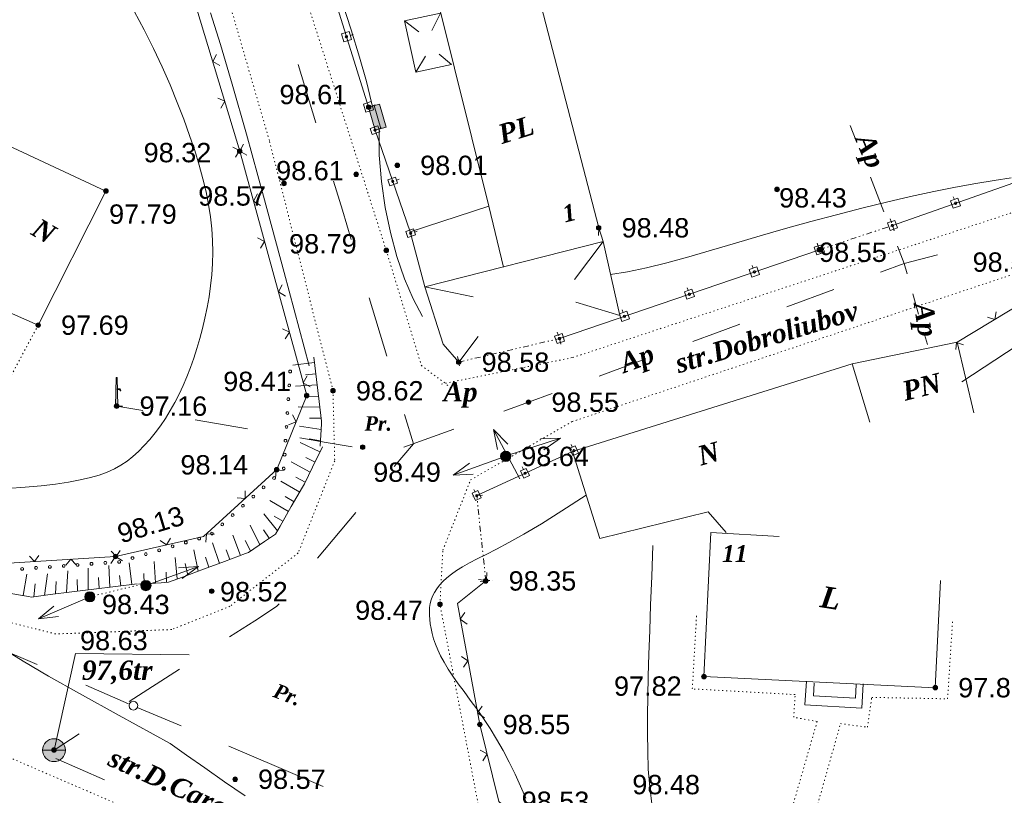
# Model space of a CAD drawing. Header units: millimetres. Extents: x 9396 to 25236, y 15106 to 31102.
# Tile 99 of 256: x 10985 to 11071, y 16142 to 16210. Entities that reach past the tile are written whole.
import ezdxf
from ezdxf.enums import TextEntityAlignment as Align

# ---------------------------------------------------------------- set-up
doc = ezdxf.new("R2010")
doc.units = ezdxf.units.MM
for name, pattern in [('DIVIDE', [1.25, 0.5, -0.25, 0, -0.25, 0, -0.25]), ('DOT', [0.25, 0, -0.25]), ('HIDDEN', [0.375, 0.25, -0.125])]:
    doc.linetypes.add(name, pattern=pattern)
for name, color, linetype, lineweight, true_color in [('1001010', 7, 'Continuous', 9, 0x000000), ('10010110', 7, 'Continuous', 20, 0xa25100), ('10010212', 7, 'Continuous', 9, 0x000000), ('1060000', 7, 'Continuous', 9, 0x000000), ('1070000', 7, 'DOT', 9, 0x000000), ('2030012', 7, 'Continuous', 9, 0x000000), ('2030021', 7, 'Continuous', 9, 0x000000), ('21100200', 7, 'HIDDEN', 0, 0x800080), ('3000105', 7, 'DIVIDE', 9, 0x000000), ('3000130', 7, 'Continuous', 9, 0x000000), ('3000260', 7, 'Continuous', 9, 0x000000), ('4000091', 7, 'Continuous', 9, 0x000000), ('5010210', 7, 'Continuous', 20, 0x008000), ('5010420', 7, 'Continuous', 9, 0x000000), ('5010530', 7, 'Continuous', 9, 0x000000), ('6011210', 1, 'Continuous', 9, 0xff0000), ('9010120', 7, 'Continuous', 20, 0x000000)]:
    doc.layers.add(name, color=color, linetype=linetype, lineweight=lineweight, true_color=true_color)
doc.styles.add('1', font='timesbi.ttf', dxfattribs={"height": 0.00127})
doc.styles.add('10', font='timesbi.ttf', dxfattribs={"height": 0.001481})
doc.styles.add('12', font='timesbi.ttf', dxfattribs={"height": 0.001693})
doc.styles.add('2', font='timesbi.ttf', dxfattribs={"height": 0.001693})
doc.styles.add('3', font='timesbi.ttf', dxfattribs={"height": 0.001693})
doc.styles.add('9', font='timesbi.ttf', dxfattribs={"height": 0.001693})
doc.styles.add('F2', font='arial.ttf', dxfattribs={"height": 0.001693})

# ---------------------------------------------------------------- blocks, each defined once
blk = doc.blocks.new('SYMBOL21100200')
at = {"true_color": 0x800080}
h = blk.add_hatch(color=216, dxfattribs=at)
edge = h.paths.add_edge_path()
edge.add_arc((0, 0), 0.1, 0, 360)
at = {"color": 216, "linetype": 'Continuous', "lineweight": 0, "true_color": 0x800080}
blk.add_circle((0, 0), 0.1, dxfattribs=at)
blk = doc.blocks.new('SYMBOL5010530')
at = {"true_color": 0x000000}
for points in [[(-0.05, 0), (-0.025, 1.25), (0.025, 1.25), (0.05, 0)], [(0.025, 0.75), (0.15, 0.75), (0.175, 0.675), (0.15, 0.675), (0.125, 0.725), (0.025, 0.725)]]:
    blk.add_hatch(color=18, dxfattribs=at).paths.add_polyline_path(points)
at = {"color": 18, "linetype": 'Continuous', "lineweight": 0, "true_color": 0x000000, "flags": 128}
for points in [[(-0.05, 0), (-0.025, 1.25), (0.025, 1.25), (0.05, 0), (-0.05, 0)], [(0.025, 0.75), (0.15, 0.75), (0.175, 0.675), (0.15, 0.675), (0.125, 0.725), (0.025, 0.725), (0.025, 0.75)]]:
    blk.add_lwpolyline(points, close=True, dxfattribs=at)
blk.add_lwpolyline([(-0.125, 0), (0.25, 0)], dxfattribs=at)
blk = doc.blocks.new('SYMBOL2030012')
at = {"true_color": 0xffffff}
h = blk.add_hatch(color=7, dxfattribs=at)
edge = h.paths.add_edge_path()
edge.add_arc((0, 0), 0.225, 0, 360)
at = {"true_color": 0x000000}
h = blk.add_hatch(color=18, dxfattribs=at)
edge = h.paths.add_edge_path()
edge.add_arc((0, 0), 0.05, 0, 360)
at = {"color": 18, "linetype": 'Continuous', "lineweight": 0, "true_color": 0x000000}
for radius in [0.225, 0.05]:
    blk.add_circle((0, 0), radius, dxfattribs=at)
blk = doc.blocks.new('SYMBOL2030021')
at = {"true_color": 0xffffff}
h = blk.add_hatch(color=7, dxfattribs=at)
edge = h.paths.add_edge_path()
edge.add_arc((0, 0), 0.225, 0, 360)
at = {"true_color": 0x000000}
h = blk.add_hatch(color=18, dxfattribs=at)
edge = h.paths.add_edge_path()
edge.add_arc((0, 0), 0.05, 0, 360)
at = {"color": 18, "linetype": 'Continuous', "lineweight": 0, "true_color": 0x000000}
for radius in [0.225, 0.05]:
    blk.add_circle((0, 0), radius, dxfattribs=at)
blk = doc.blocks.new('SYMBOL5010420')
at = {"true_color": 0xffffff}
h = blk.add_hatch(color=7, dxfattribs=at)
edge = h.paths.add_edge_path()
edge.add_arc((0, 0), 0.5, 0, 360)
at = {"color": 18, "linetype": 'Continuous', "lineweight": 9, "true_color": 0x000000, "flags": 128}
blk.add_lwpolyline([(-0.5, 0), (0.5, 0)], dxfattribs=at)
at = {"color": 18, "linetype": 'Continuous', "lineweight": 9, "true_color": 0x000000}
blk.add_circle((0, 0), 0.5, dxfattribs=at)

msp = doc.modelspace()

# ---------------------------------------------------------------- hatches: boundary and pattern name
at = {"layer": '1001010', "true_color": 0xfff4f4}
msp.add_hatch(color=7, dxfattribs=at).paths.add_polyline_path([(11015.594, 16200.163), (11015.03, 16202.175), (11015.993, 16202.444), (11016.557, 16200.433)])

# ---------------------------------------------------------------- linework, layer by layer
at = {"layer": '1001010', "color": 253}
for p, q in [((11029.503, 16213.397), (11035.167, 16191.61)), ((11021.314, 16210.41), (11020.557, 16208.895)), ((11018.186, 16209.737), (11019.426, 16208.776)), ((11019.153, 16205.24), (11020.021, 16206.633)), ((11022.281, 16205.913), (11021.212, 16206.812)), ((11016.101, 16200.296), (11015.531, 16202.304)), ((11025.548, 16193.511), (11026.817, 16188.165)), ((11035.136, 16190.933), (11035.165, 16191.604)), ((11035.548, 16190.414), (11035.167, 16191.61)), ((11035.548, 16190.414), (11033.035, 16187.107)), ((10979.621, 16185.962), (10986.134, 16183.105)), ((11019.962, 16186.441), (11024.184, 16185.575)), ((11037.003, 16183.932), (11033.167, 16185.122)), ((11022.911, 16179.866), (11024.605, 16182.106)), ((11021.552, 16181.435), (11022.911, 16179.866)), ((11032.856, 16172.052), (11057.322, 16179.714)), ((11057.323, 16179.714), (11058.865, 16174.607)), ((11032.856, 16172.052), (11035.245, 16164.425)), ((11035.245, 16164.425), (11044.738, 16166.76)), ((11044.738, 16166.76), (11046.291, 16164.969)), ((11044.977, 16164.969), (11050.949, 16164.611)), ((11058.172, 16149.583), (11058.29, 16151.704))]:
    msp.add_line(p, q, dxfattribs=at)
for points in [[(11029.503, 16213.397, 0), (11021.062, 16211.583, 0), (11025.548, 16193.511, 0), (11018.666, 16191.265, 0)], [(11021.314, 16210.41, 0), (11018.186, 16209.737, 0), (11019.153, 16205.24, 0), (11022.281, 16205.913, 0)], [(10986.134, 16183.105, 0), (10992.055, 16194.829, 0), (10972.186, 16204.1, 0)], [(11019.962, 16186.441, 0), (11018.666, 16191.265, 0), (11018.666, 16191.265, 0)], [(11021.552, 16181.435, 0), (11019.962, 16186.441, 0), (11035.548, 16190.414, 0), (11037.003, 16183.932, 0)], [(11057.323, 16179.714, 0), (11066.51, 16181.623, 0), (11067.971, 16175.435, 0)], [(11065.046, 16160.76, 0), (11064.594, 16151.371, 0), (11044.356, 16152.345, 0), (11044.977, 16164.969, 0)], [(11058.172, 16149.583, 0), (11053.181, 16149.875, 0), (11053.329, 16151.953, 0)], [(11054.011, 16151.766, 0), (11053.949, 16150.65, 0), (11057.608, 16150.464, 0), (11057.67, 16151.642, 0)]]:
    msp.add_polyline3d(points, dxfattribs=at)
msp.add_polyline3d([(11015.594, 16200.163, 0), (11015.03, 16202.175, 0), (11015.993, 16202.444, 0), (11016.557, 16200.433, 0), (11015.594, 16200.163, 0)], close=True, dxfattribs=at)
at = {"layer": '10010110'}
for points in [[(11015.29, 16202.581, 17.442), (11014.847, 16204.418, 17.442), (11014.248, 16206.559, 17.442), (11013.515, 16208.949, 17.442), (11012.67, 16211.534, 17.442), (11011.736, 16214.261, 17.442), (11010.734, 16217.075, 17.442), (11009.688, 16219.923, 17.442), (11008.62, 16222.75, 17.442)], [(10983.462, 16168.816, 0), (10984.983, 16168.908, 0), (10986.382, 16169.035, 0), (10987.656, 16169.19, 0), (10988.798, 16169.364, 0), (10989.807, 16169.553, 0), (10990.697, 16169.759, 0), (10991.482, 16169.986, 0), (10992.18, 16170.24, 0), (10992.806, 16170.524, 0), (10993.378, 16170.843, 0), (10993.911, 16171.202, 0), (10994.421, 16171.606, 0), (10994.922, 16172.057, 0), (10995.415, 16172.554, 0), (10995.898, 16173.093, 0), (10996.368, 16173.673, 0), (10996.824, 16174.288, 0), (10997.263, 16174.937, 0), (10997.683, 16175.617, 0), (10998.083, 16176.323, 0), (10998.46, 16177.054, 0), (10998.815, 16177.808, 0), (10999.148, 16178.586, 0), (10999.46, 16179.386, 0), (10999.751, 16180.208, 0), (11000.022, 16181.052, 0), (11000.273, 16181.917, 0), (11000.506, 16182.802, 0), (11000.719, 16183.708, 0), (11000.91, 16184.633, 0), (11001.075, 16185.575, 0), (11001.211, 16186.533, 0), (11001.314, 16187.507, 0), (11001.38, 16188.495, 0), (11001.406, 16189.496, 0), (11001.387, 16190.508, 0), (11001.322, 16191.532, 0), (11001.207, 16192.574, 0), (11001.042, 16193.644, 0), (11000.823, 16194.75, 0), (11000.549, 16195.901, 0), (11000.219, 16197.104, 0), (10999.83, 16198.368, 0), (10999.381, 16199.703, 0), (10998.871, 16201.113, 0), (10998.299, 16202.59, 0), (10997.666, 16204.123, 0), (10996.973, 16205.7, 0), (10996.219, 16207.311, 0), (10995.406, 16208.943, 0), (10994.535, 16210.585, 0)], [(11009.832, 16179.551, 0), (11007.653, 16187.693, 0), (11005.842, 16194.386, 0), (11004.347, 16199.817, 0), (11003.113, 16204.174, 0), (11002.088, 16207.643, 0), (11001.219, 16210.414, 0)], [(11019.737, 16183.842, 17.442), (11018.928, 16185.391, 17.442), (11018.181, 16187.158, 17.442), (11017.513, 16189.104, 17.442), (11016.941, 16191.195, 17.442), (11016.482, 16193.392, 17.442), (11016.152, 16195.661, 17.442), (11015.97, 16197.963, 17.442), (11015.952, 16200.264, 17.442)], [(11071.222, 16195.976, 22.331), (11069.751, 16195.768, 27.635), (11068.132, 16195.5, 33.747), (11066.361, 16195.17, 40.639), (11064.455, 16194.782, 47.92), (11062.438, 16194.341, 55.107), (11060.333, 16193.854, 61.72), (11058.162, 16193.324, 67.279), (11055.949, 16192.76, 71.3), (11053.717, 16192.165, 73.305), (11051.488, 16191.545, 72.81), (11049.285, 16190.91, 69.497), (11047.128, 16190.274, 63.693), (11045.035, 16189.658, 55.886), (11043.026, 16189.079, 46.566), (11041.118, 16188.557, 36.22), (11039.332, 16188.11, 25.339), (11037.686, 16187.758, 14.409), (11036.198, 16187.519, 3.921)], [(11066.903, 16178.125, 73.165), (11071.758, 16181.332, 52.707)], [(11034.054, 16168.227, 0), (11031.945, 16166.838, 0), (11030.14, 16165.707, 0), (11028.607, 16164.796, 0), (11027.312, 16164.07, 0), (11026.221, 16163.493, 0), (11025.304, 16163.029, 0), (11024.525, 16162.642, 0), (11023.853, 16162.297, 0), (11023.258, 16161.961, 0.007), (11022.733, 16161.631, 0.059), (11022.272, 16161.304, 0.2), (11021.873, 16160.98, 0.473), (11021.529, 16160.658, 0.924), (11021.238, 16160.339, 1.596), (11020.995, 16160.02, 2.535), (11020.796, 16159.703, 3.784), (11020.636, 16159.385, 5.409), (11020.514, 16159.064, 7.562), (11020.427, 16158.739, 10.416), (11020.372, 16158.406, 14.143), (11020.347, 16158.063, 18.917), (11020.349, 16157.708, 24.91), (11020.376, 16157.337, 32.296), (11020.425, 16156.95, 41.246), (11020.495, 16156.543, 51.789), (11020.591, 16156.114, 63.361), (11020.717, 16155.663, 75.257), (11020.878, 16155.187, 86.766), (11021.081, 16154.684, 97.183), (11021.33, 16154.155, 105.798), (11021.63, 16153.596, 111.904), (11021.987, 16153.006, 114.794), (11022.403, 16152.384, 113.983), (11022.872, 16151.727, 109.891), (11023.383, 16151.031, 103.159), (11023.927, 16150.294, 94.429), (11024.493, 16149.512, 84.346), (11025.072, 16148.683, 73.55), (11025.655, 16147.803, 62.685), (11026.23, 16146.869, 52.393), (11026.79, 16145.882, 43.25), (11027.329, 16144.854, 35.566), (11027.843, 16143.804, 29.583), (11028.328, 16142.746, 25.545), (11028.778, 16141.698, 23.693)], [(11039.906, 16163.832, 0), (11039.794, 16161.106, 1.212), (11039.697, 16158.628, 4.15), (11039.615, 16156.368, 8.731), (11039.548, 16154.298, 14.872), (11039.496, 16152.391, 22.491), (11039.459, 16150.616, 31.504), (11039.437, 16148.947, 41.83), (11039.429, 16147.355, 53.384), (11039.441, 16145.808, 65.745), (11039.495, 16144.26, 77.13), (11039.616, 16142.662, 85.418), (11039.833, 16140.966, 88.485), (11040.172, 16139.121, 84.211), (11040.659, 16137.079, 70.473), (11041.321, 16134.791, 45.148), (11042.185, 16132.208, 6.116)], [(10997.687, 16146.489, 0), (10993.217, 16148.946, 0), (10989.754, 16150.863, 0), (10987.042, 16152.396, 0), (10984.822, 16153.699, 0), (10982.838, 16154.928, 0), (10980.832, 16156.237, 0), (10978.548, 16157.782, 0), (10975.727, 16159.718, 0)], [(11004.233, 16141.905, 92.29), (11002.427, 16143.15, 83.77), (11000.697, 16144.353, 66.68), (10999.099, 16145.479, 39.323), (10997.687, 16146.489, 0)]]:
    msp.add_polyline3d(points, dxfattribs=at)
at = {"layer": '10010212', "color": 253}
for p, q in [((11010.301, 16179.817), (11008.411, 16179.587)), ((11010.301, 16179.817), (11008.411, 16179.587)), ((11010.241, 16180.307), (11010.481, 16178.357)), ((11010.421, 16178.847), (11009.521, 16178.737)), ((11010.481, 16178.357), (11010.711, 16176.407)), ((11010.531, 16177.867), (11008.641, 16177.767)), ((11010.531, 16177.867), (11008.641, 16177.767)), ((11010.651, 16176.897), (11009.691, 16176.837)), ((11010.771, 16175.917), (11008.871, 16175.937)), ((11010.771, 16175.917), (11008.871, 16175.937)), ((11010.891, 16174.947), (11009.861, 16174.947)), ((11010.881, 16173.967), (11009.001, 16174.267)), ((11010.881, 16173.967), (11009.001, 16174.267)), ((11010.901, 16174.457), (11010.801, 16172.497)), ((11010.831, 16172.987), (11009.831, 16173.137)), ((11010.771, 16172.007), (11009.061, 16172.827)), ((11010.771, 16172.007), (11009.061, 16172.827)), ((11010.991, 16172.447), (11010.131, 16170.677)), ((11010.351, 16171.117), (11009.531, 16171.507)), ((11009.921, 16170.237), (11008.251, 16171.137)), ((11009.921, 16170.237), (11008.251, 16171.137)), ((11009.491, 16169.347), (11008.661, 16169.797)), ((11009.011, 16168.497), (11007.361, 16169.447)), ((11009.011, 16168.497), (11007.361, 16169.447)), ((11009.261, 16168.917), (11008.271, 16167.217)), ((11008.521, 16167.647), (11007.741, 16168.097)), ((11008.031, 16166.797), (11006.381, 16167.747)), ((11008.031, 16166.797), (11006.381, 16167.747)), ((11008.271, 16167.217), (11007.291, 16165.517)), ((11007.051, 16165.097), (11005.881, 16166.597)), ((11007.051, 16165.097), (11005.881, 16166.597)), ((11007.541, 16165.947), (11006.761, 16166.397)), ((11005.531, 16163.887), (11004.681, 16165.597)), ((11005.531, 16163.887), (11004.681, 16165.597)), ((11006.341, 16164.447), (11005.831, 16165.187)), ((11003.821, 16162.947), (11003.151, 16164.727)), ((11003.821, 16162.947), (11003.151, 16164.727)), ((11001.981, 16162.257), (11001.371, 16164.057)), ((11001.981, 16162.257), (11001.371, 16164.057)), ((11004.711, 16163.337), (11004.251, 16164.257)), ((10998.301, 16160.887), (10998.101, 16162.777)), ((10998.301, 16160.887), (10998.101, 16162.777)), ((11000.141, 16161.567), (10999.741, 16163.427)), ((11000.141, 16161.567), (10999.741, 16163.427)), ((11001.061, 16161.917), (11000.761, 16162.797)), ((11004.281, 16163.117), (11002.441, 16162.427)), ((11002.901, 16162.607), (11002.581, 16163.447)), ((10990.511, 16159.937), (10990.521, 16161.837)), ((10990.511, 16159.937), (10990.521, 16161.837)), ((10992.411, 16160.177), (10992.301, 16162.077)), ((10992.411, 16160.177), (10992.301, 16162.077)), ((10994.321, 16160.417), (10994.081, 16162.297)), ((10994.321, 16160.417), (10994.081, 16162.297)), ((10996.391, 16160.537), (10996.281, 16162.427)), ((10996.391, 16160.537), (10996.281, 16162.427)), ((11000.601, 16161.747), (10998.761, 16161.057)), ((10999.221, 16161.227), (10998.991, 16162.247)), ((11002.441, 16162.427), (11000.601, 16161.747)), ((10984.811, 16159.437), (10985.141, 16161.307)), ((10984.811, 16159.437), (10985.141, 16161.307)), ((10986.701, 16159.457), (10986.961, 16161.337)), ((10986.701, 16159.457), (10986.961, 16161.337)), ((10988.611, 16159.697), (10988.741, 16161.587)), ((10988.611, 16159.697), (10988.741, 16161.587)), ((10991.461, 16160.057), (10991.401, 16161.017)), ((10993.361, 16160.297), (10993.251, 16161.187)), ((10995.411, 16160.477), (10995.361, 16161.377)), ((10997.371, 16160.587), (10997.321, 16161.487)), ((10985.751, 16159.337), (10985.871, 16160.477)), ((10987.651, 16159.577), (10987.711, 16160.657)), ((10989.561, 16159.817), (10989.551, 16160.837)), ((10992.891, 16160.237), (10990.991, 16159.997)), ((10994.791, 16160.477), (10992.891, 16160.237)), ((10996.881, 16160.557), (10994.921, 16160.447)), ((10985.281, 16159.357), (10983.391, 16159.687)), ((10989.081, 16159.757), (10987.181, 16159.517)), ((10990.991, 16159.997), (10989.081, 16159.757))]:
    msp.add_line(p, q, dxfattribs=at)
for points in [[(11010.711, 16176.407, 0), (11010.921, 16174.707, 0), (11010.901, 16174.457, 0)], [(11010.131, 16170.677, 0), (11009.431, 16169.227, 0), (11009.261, 16168.917, 0)], [(11007.291, 16165.517, 0), (11006.881, 16164.817, 0), (11005.931, 16164.167, 0)], [(11005.931, 16164.167, 0), (11004.541, 16163.217, 0), (11004.281, 16163.117, 0)], [(10998.761, 16161.057, 0), (10997.541, 16160.597, 0), (10996.881, 16160.557, 0)], [(10987.181, 16159.517, 0), (10985.551, 16159.307, 0), (10985.281, 16159.357, 0)]]:
    msp.add_polyline3d(points, dxfattribs=at)
at = {"layer": '1060000', "color": 253}
msp.add_polyline3d([(10987.519, 16145.908, 190.45), (10989.385, 16154.367, 51.749), (10999.328, 16154.254, 1.419)], dxfattribs=at)
at = {"layer": '1070000', "color": 253}
for p, q in [((11006.352, 16199.252), (10996.1, 16234.601)), ((11016.572, 16189.643), (11004.054, 16229.01)), ((11011.919, 16177.35), (11006.352, 16199.252)), ((11032.836, 16174.657), (11086.791, 16192.697)), ((10974.699, 16161.734), (10986.134, 16183.105)), ((11023.949, 16169.555), (11032.836, 16174.657)), ((10990.654, 16159.327, 196.857), (10995.367, 16160.476))]:
    msp.add_line(p, q, dxfattribs=at)
for points in [[(11021.412, 16177.946, 0), (11032.892, 16180.266, 0), (11123.339, 16210.119, 0)], [(11016.572, 16189.643, 0), (11019.648, 16179.568, 0), (11022.294, 16177.584, 0)], [(11011.919, 16177.35, 0), (11012.068, 16171.222, 0), (11008.874, 16163.164, 0), (11002.908, 16158.5, 0), (10997.819, 16156.464, 0), (10987.657, 16156.078, 0), (10977.086, 16158.784, 0), (10974.41, 16161.383, 0)], [(11031.982, 16133.797, 0), (11024.742, 16140.511, 0), (11021.27, 16158.679, 0), (11021.527, 16163.406, 0), (11023.949, 16169.555, 0)], [(11049.079, 16130.511, 0), (11054.259, 16148.418, 0), (11052.213, 16148.79, 0), (11052.337, 16150.774, 0), (11043.345, 16151.27, 0), (11043.717, 16157.72, 0)], [(11051.083, 16129.753, 0), (11056.306, 16148.232, 0), (11058.662, 16147.922, 0), (11059.034, 16150.526, 0), (11065.669, 16150.402, 0), (11066.103, 16157.162, 0)], [(10966.57, 16152.635, 0), (11027.918, 16126.141, 0), (11045.971, 16118.68, 0)]]:
    msp.add_polyline3d(points, dxfattribs=at)
at = {"layer": '3000105', "color": 253}
for p, q in [((11061.003, 16191.348), (11060.656, 16192.392)), ((11054.456, 16189.696), (11060.846, 16191.823)), ((11054.298, 16190.17), (11054.645, 16189.127)), ((11031.843, 16181.441), (11031.593, 16182.512)), ((11022.911, 16179.866), (11031.729, 16181.927)), ((11022.797, 16180.353), (11023.047, 16179.282)), ((11024.988, 16168.235), (11023.894, 16168.119)), ((11025.282, 16160.727), (11024.49, 16168.183)), ((11024.784, 16160.674), (11025.878, 16160.79))]:
    msp.add_line(p, q, dxfattribs=at)
at = {"layer": '3000130', "color": 253}
for p, q in [((11007.318, 16226.793), (11015.03, 16202.175)), ((11013.671, 16208.517), (11013.431, 16208.447)), ((11060.846, 16191.823), (11099.546, 16205.437)), ((11015.601, 16202.367), (11015.361, 16202.297)), ((11015.594, 16200.163), (11018.666, 16191.265)), ((11016.161, 16200.357), (11015.921, 16200.277)), ((11017.711, 16195.867), (11017.481, 16195.787)), ((11066.171, 16194.337), (11066.261, 16194.097)), ((11060.651, 16192.387), (11060.731, 16192.157)), ((11019.281, 16191.327), (11019.041, 16191.247)), ((11054.261, 16190.267), (11054.341, 16190.027)), ((11031.729, 16181.927), (11054.456, 16189.696)), ((11048.581, 16188.317), (11048.661, 16188.087)), ((11042.901, 16186.377), (11042.981, 16186.147)), ((11037.221, 16184.437), (11037.301, 16184.197)), ((11031.531, 16182.497), (11031.621, 16182.257)), ((11032.741, 16172.657), (11032.841, 16172.437)), ((11024.49, 16168.183), (11032.856, 16172.052)), ((11028.471, 16170.687), (11028.571, 16170.457)), ((11024.241, 16168.727), (11024.341, 16168.497))]:
    msp.add_line(p, q, dxfattribs=at)
for points in [[(11012.651, 16208.597, 0), (11012.881, 16207.877, 0), (11013.541, 16208.087, 0), (11013.321, 16208.807, 0), (11012.651, 16208.597, 0)], [(11013.101, 16208.237, 0), (11013.151, 16208.247, 0), (11013.191, 16208.287, 0), (11013.201, 16208.337, 0), (11013.191, 16208.387, 0), (11013.151, 16208.427, 0), (11013.101, 16208.447, 0), (11013.051, 16208.427, 0), (11013.011, 16208.387, 0), (11012.991, 16208.337, 0), (11013.011, 16208.287, 0), (11013.051, 16208.247, 0), (11013.101, 16208.237, 0)], [(11014.581, 16202.447, 0), (11014.801, 16201.727, 0), (11015.471, 16201.937, 0), (11015.251, 16202.657, 0), (11014.581, 16202.447, 0)], [(11015.031, 16202.087, 0), (11015.081, 16202.097, 0), (11015.121, 16202.137, 0), (11015.131, 16202.187, 0), (11015.121, 16202.237, 0), (11015.081, 16202.277, 0), (11015.031, 16202.297, 0), (11014.971, 16202.277, 0), (11014.941, 16202.237, 0), (11014.921, 16202.187, 0), (11014.941, 16202.137, 0), (11014.971, 16202.097, 0), (11015.031, 16202.087, 0)], [(11015.171, 16200.307, 0), (11015.351, 16199.787, 0), (11016.011, 16200.017, 0), (11015.831, 16200.537, 0), (11015.171, 16200.307, 0)], [(11015.591, 16200.077, 0), (11015.641, 16200.087, 0), (11015.671, 16200.117, 0), (11015.681, 16200.167, 0), (11015.671, 16200.207, 0), (11015.641, 16200.237, 0), (11015.591, 16200.257, 0), (11015.551, 16200.237, 0), (11015.511, 16200.207, 0), (11015.501, 16200.167, 0), (11015.511, 16200.117, 0), (11015.551, 16200.087, 0), (11015.591, 16200.077, 0)], [(11016.721, 16195.817, 0), (11016.901, 16195.297, 0), (11017.571, 16195.517, 0), (11017.381, 16196.047, 0), (11016.721, 16195.817, 0)], [(11017.141, 16195.577, 0), (11017.191, 16195.587, 0), (11017.221, 16195.627, 0), (11017.231, 16195.667, 0), (11017.221, 16195.717, 0), (11017.191, 16195.747, 0), (11017.141, 16195.757, 0), (11017.101, 16195.747, 0), (11017.071, 16195.717, 0), (11017.051, 16195.667, 0), (11017.071, 16195.627, 0), (11017.101, 16195.587, 0), (11017.141, 16195.577, 0)], [(11066.171, 16193.327, 0), (11066.811, 16193.547, 0), (11066.581, 16194.207, 0), (11065.931, 16193.987, 0), (11066.171, 16193.327, 0)], [(11066.371, 16193.667, 0), (11066.421, 16193.687, 0), (11066.461, 16193.717, 0), (11066.471, 16193.767, 0), (11066.461, 16193.817, 0), (11066.421, 16193.857, 0), (11066.371, 16193.867, 0), (11066.321, 16193.857, 0), (11066.291, 16193.817, 0), (11066.271, 16193.767, 0), (11066.291, 16193.717, 0), (11066.321, 16193.687, 0), (11066.371, 16193.667, 0)], [(11060.641, 16191.377, 0), (11061.281, 16191.607, 0), (11061.051, 16192.267, 0), (11060.411, 16192.037, 0), (11060.641, 16191.377, 0)], [(11060.841, 16191.727, 0), (11060.891, 16191.737, 0), (11060.931, 16191.777, 0), (11060.941, 16191.827, 0), (11060.931, 16191.877, 0), (11060.891, 16191.907, 0), (11060.841, 16191.917, 0), (11060.801, 16191.907, 0), (11060.761, 16191.877, 0), (11060.751, 16191.827, 0), (11060.761, 16191.777, 0), (11060.801, 16191.737, 0), (11060.841, 16191.727, 0)], [(11018.291, 16191.287, 0), (11018.471, 16190.757, 0), (11019.131, 16190.987, 0), (11018.951, 16191.517, 0), (11018.291, 16191.287, 0)], [(11018.711, 16191.047, 0), (11018.751, 16191.057, 0), (11018.791, 16191.087, 0), (11018.801, 16191.137, 0), (11018.791, 16191.177, 0), (11018.751, 16191.217, 0), (11018.711, 16191.227, 0), (11018.661, 16191.217, 0), (11018.631, 16191.177, 0), (11018.621, 16191.137, 0), (11018.631, 16191.087, 0), (11018.661, 16191.057, 0), (11018.711, 16191.047, 0)], [(11054.241, 16189.247, 0), (11054.901, 16189.477, 0), (11054.671, 16190.137, 0), (11054.011, 16189.917, 0), (11054.241, 16189.247, 0)], [(11054.451, 16189.597, 0), (11054.501, 16189.607, 0), (11054.541, 16189.647, 0), (11054.551, 16189.697, 0), (11054.541, 16189.747, 0), (11054.501, 16189.787, 0), (11054.451, 16189.797, 0), (11054.401, 16189.787, 0), (11054.371, 16189.747, 0), (11054.351, 16189.697, 0), (11054.371, 16189.647, 0), (11054.401, 16189.607, 0), (11054.451, 16189.597, 0)], [(11048.551, 16187.307, 0), (11049.221, 16187.537, 0), (11048.991, 16188.197, 0), (11048.331, 16187.967, 0), (11048.551, 16187.307, 0)], [(11048.771, 16187.657, 0), (11048.821, 16187.667, 0), (11048.861, 16187.707, 0), (11048.871, 16187.757, 0), (11048.861, 16187.807, 0), (11048.821, 16187.837, 0), (11048.771, 16187.857, 0), (11048.721, 16187.837, 0), (11048.691, 16187.807, 0), (11048.671, 16187.757, 0), (11048.691, 16187.707, 0), (11048.721, 16187.667, 0), (11048.771, 16187.657, 0)], [(11042.871, 16185.367, 0), (11043.541, 16185.597, 0), (11043.311, 16186.257, 0), (11042.651, 16186.027, 0), (11042.871, 16185.367, 0)], [(11043.091, 16185.707, 0), (11043.141, 16185.727, 0), (11043.181, 16185.757, 0), (11043.191, 16185.807, 0), (11043.181, 16185.857, 0), (11043.141, 16185.897, 0), (11043.091, 16185.907, 0), (11043.041, 16185.897, 0), (11043.001, 16185.857, 0), (11042.991, 16185.807, 0), (11043.001, 16185.757, 0), (11043.041, 16185.727, 0), (11043.091, 16185.707, 0)], [(11037.191, 16183.427, 0), (11037.851, 16183.647, 0), (11037.631, 16184.317, 0), (11036.971, 16184.087, 0), (11037.191, 16183.427, 0)], [(11037.411, 16183.767, 0), (11037.461, 16183.787, 0), (11037.501, 16183.817, 0), (11037.511, 16183.867, 0), (11037.501, 16183.917, 0), (11037.461, 16183.957, 0), (11037.411, 16183.967, 0), (11037.361, 16183.957, 0), (11037.321, 16183.917, 0), (11037.311, 16183.867, 0), (11037.321, 16183.817, 0), (11037.361, 16183.787, 0), (11037.411, 16183.767, 0)], [(11031.511, 16181.487, 0), (11032.171, 16181.707, 0), (11031.951, 16182.377, 0), (11031.281, 16182.147, 0), (11031.511, 16181.487, 0)], [(11031.731, 16181.827, 0), (11031.781, 16181.837, 0), (11031.811, 16181.877, 0), (11031.831, 16181.927, 0), (11031.811, 16181.977, 0), (11031.781, 16182.017, 0), (11031.731, 16182.027, 0), (11031.681, 16182.017, 0), (11031.641, 16181.977, 0), (11031.631, 16181.927, 0), (11031.641, 16181.877, 0), (11031.681, 16181.837, 0), (11031.731, 16181.827, 0)], [(11032.891, 16171.687, 0), (11033.381, 16171.907, 0), (11033.091, 16172.547, 0), (11032.601, 16172.317, 0), (11032.891, 16171.687, 0)], [(11032.991, 16172.027, 0), (11033.031, 16172.037, 0), (11033.071, 16172.067, 0), (11033.081, 16172.117, 0), (11033.071, 16172.157, 0), (11033.031, 16172.187, 0), (11032.991, 16172.207, 0), (11032.941, 16172.187, 0), (11032.911, 16172.157, 0), (11032.901, 16172.117, 0), (11032.911, 16172.067, 0), (11032.941, 16172.037, 0), (11032.991, 16172.027, 0)], [(11028.621, 16169.707, 0), (11029.111, 16169.937, 0), (11028.821, 16170.567, 0), (11028.331, 16170.347, 0), (11028.621, 16169.707, 0)], [(11028.721, 16170.047, 0), (11028.761, 16170.057, 0), (11028.801, 16170.097, 0), (11028.811, 16170.137, 0), (11028.801, 16170.187, 0), (11028.761, 16170.217, 0), (11028.721, 16170.227, 0), (11028.671, 16170.217, 0), (11028.641, 16170.187, 0), (11028.631, 16170.137, 0), (11028.641, 16170.097, 0), (11028.671, 16170.057, 0), (11028.721, 16170.047, 0)], [(11024.391, 16167.747, 0), (11024.881, 16167.977, 0), (11024.591, 16168.617, 0), (11024.101, 16168.387, 0), (11024.391, 16167.747, 0)], [(11024.491, 16168.097, 0), (11024.531, 16168.107, 0), (11024.571, 16168.137, 0), (11024.581, 16168.187, 0), (11024.571, 16168.227, 0), (11024.531, 16168.257, 0), (11024.491, 16168.277, 0), (11024.441, 16168.257, 0), (11024.411, 16168.227, 0), (11024.401, 16168.187, 0), (11024.411, 16168.137, 0), (11024.441, 16168.107, 0), (11024.491, 16168.097, 0)]]:
    msp.add_polyline3d(points, close=True, dxfattribs=at)
at = {"layer": '3000260', "color": 253}
for p, q in [((11003.765, 16198.316), (10988.329, 16249.618)), ((11075.795, 16187.24), (11066.51, 16181.623)), ((10974.699, 16161.734), (10992.892, 16162.854))]:
    msp.add_line(p, q, dxfattribs=at)
for points in [[(11002.031, 16205.807, 0), (11001.401, 16206.157, 0), (11001.741, 16206.787, 0)], [(11002.111, 16202.087, 0), (11002.451, 16202.687, 0), (11001.841, 16202.967, 0)], [(11004.391, 16197.967, 0), (11003.761, 16198.327, 0), (11004.101, 16198.947, 0)], [(10992.892, 16162.854, 0), (11000.598, 16164.602, 0), (11007.007, 16170.462, 0), (11009.62, 16176.939, 0), (11003.765, 16198.316, 0)], [(11003.391, 16197.787, 0), (11003.751, 16198.377, 0), (11003.151, 16198.677, 0)], [(11005.581, 16193.577, 0), (11004.961, 16193.957, 0), (11005.311, 16194.577, 0)], [(11005.571, 16189.837, 0), (11005.921, 16190.427, 0), (11005.321, 16190.737, 0)], [(11007.761, 16185.637, 0), (11007.141, 16186.007, 0), (11007.481, 16186.627, 0)], [(11069.911, 16184.267, 0), (11069.791, 16183.607, 0), (11069.161, 16183.807, 0)], [(11007.741, 16181.887, 0), (11008.101, 16182.477, 0), (11007.501, 16182.787, 0)], [(11067.051, 16181.367, 0), (11066.451, 16181.587, 0), (11066.381, 16180.957, 0)], [(11009.931, 16177.687, 0), (11009.311, 16178.057, 0), (11009.661, 16178.677, 0)], [(11008.041, 16174.377, 0), (11008.691, 16174.627, 0), (11008.391, 16175.237, 0)], [(11006.891, 16169.677, 0), (11006.941, 16170.397, 0), (11007.651, 16170.367, 0)], [(11003.551, 16167.977, 0), (11004.241, 16167.927, 0), (11004.231, 16168.607, 0)], [(10996.801, 16164.257, 0), (10997.371, 16163.867, 0), (10997.701, 16164.457, 0)], [(11000.801, 16164.117, 0), (11000.851, 16164.837, 0), (11001.561, 16164.807, 0)], [(10985.371, 16162.897, 0), (10985.811, 16162.417, 0), (10986.181, 16162.937, 0)], [(10988.561, 16162.087, 0), (10988.981, 16162.617, 0), (10989.451, 16162.137, 0)], [(10992.501, 16162.257, 0), (10992.901, 16162.857, 0), (10993.501, 16162.477, 0)], [(10992.511, 16163.327, 0), (10992.951, 16162.857, 0), (10993.311, 16163.377, 0)], [(11024.641, 16160.857, 0), (11025.331, 16160.767, 0), (11025.381, 16161.447, 0)], [(11049.079, 16130.511, 0), (11038.029, 16134.939, 0), (11030.429, 16137.965, 0), (11026.42, 16141.427, 0), (11024.764, 16148.16, 0), (11022.794, 16158.74, 0), (11025.282, 16160.727, 0)], [(11023.641, 16156.937, 0), (11023.051, 16157.377, 0), (11023.451, 16157.967, 0)], [(11023.321, 16153.177, 0), (11023.721, 16153.737, 0), (11023.151, 16154.097, 0)], [(11025.161, 16148.747, 0), (11024.571, 16149.177, 0), (11024.971, 16149.767, 0)], [(11025.031, 16144.987, 0), (11025.401, 16145.577, 0), (11024.801, 16145.897, 0)]]:
    msp.add_polyline3d(points, dxfattribs=at)
at = {"layer": '4000091', "color": 253}
for points in [[(11008.171, 16178.927, 0), (11008.231, 16178.937, 0), (11008.281, 16178.987, 0), (11008.291, 16179.047, 0), (11008.281, 16179.107, 0), (11008.231, 16179.147, 0), (11008.171, 16179.167, 0), (11008.111, 16179.147, 0), (11008.071, 16179.107, 0), (11008.051, 16179.047, 0), (11008.071, 16178.987, 0), (11008.111, 16178.937, 0), (11008.171, 16178.927, 0)], [(11008.091, 16177.707, 0), (11008.151, 16177.727, 0), (11008.201, 16177.767, 0), (11008.211, 16177.827, 0), (11008.201, 16177.887, 0), (11008.151, 16177.937, 0), (11008.091, 16177.947, 0), (11008.031, 16177.937, 0), (11007.991, 16177.887, 0), (11007.971, 16177.827, 0), (11007.991, 16177.767, 0), (11008.031, 16177.727, 0), (11008.091, 16177.707, 0)], [(11008.011, 16176.497, 0), (11008.071, 16176.517, 0), (11008.121, 16176.557, 0), (11008.131, 16176.617, 0), (11008.121, 16176.677, 0), (11008.071, 16176.727, 0), (11008.011, 16176.737, 0), (11007.951, 16176.727, 0), (11007.911, 16176.677, 0), (11007.891, 16176.617, 0), (11007.911, 16176.557, 0), (11007.951, 16176.517, 0), (11008.011, 16176.497, 0)], [(11007.931, 16175.287, 0), (11007.991, 16175.307, 0), (11008.041, 16175.347, 0), (11008.051, 16175.407, 0), (11008.041, 16175.467, 0), (11007.991, 16175.507, 0), (11007.931, 16175.527, 0), (11007.871, 16175.507, 0), (11007.831, 16175.467, 0), (11007.811, 16175.407, 0), (11007.831, 16175.347, 0), (11007.871, 16175.307, 0), (11007.931, 16175.287, 0)], [(11007.851, 16174.077, 0), (11007.911, 16174.087, 0), (11007.951, 16174.137, 0), (11007.971, 16174.197, 0), (11007.951, 16174.257, 0), (11007.911, 16174.297, 0), (11007.851, 16174.317, 0), (11007.791, 16174.297, 0), (11007.751, 16174.257, 0), (11007.731, 16174.197, 0), (11007.751, 16174.137, 0), (11007.791, 16174.087, 0), (11007.851, 16174.077, 0)], [(11007.771, 16172.867, 0), (11007.831, 16172.877, 0), (11007.871, 16172.927, 0), (11007.891, 16172.987, 0), (11007.871, 16173.047, 0), (11007.831, 16173.087, 0), (11007.771, 16173.107, 0), (11007.711, 16173.087, 0), (11007.661, 16173.047, 0), (11007.651, 16172.987, 0), (11007.661, 16172.927, 0), (11007.711, 16172.877, 0), (11007.771, 16172.867, 0)], [(11007.691, 16171.647, 0), (11007.751, 16171.667, 0), (11007.791, 16171.707, 0), (11007.811, 16171.767, 0), (11007.791, 16171.827, 0), (11007.751, 16171.877, 0), (11007.691, 16171.887, 0), (11007.631, 16171.877, 0), (11007.581, 16171.827, 0), (11007.571, 16171.767, 0), (11007.581, 16171.707, 0), (11007.631, 16171.667, 0), (11007.691, 16171.647, 0)], [(11007.611, 16170.437, 0), (11007.671, 16170.457, 0), (11007.711, 16170.497, 0), (11007.731, 16170.557, 0), (11007.711, 16170.617, 0), (11007.671, 16170.667, 0), (11007.611, 16170.677, 0), (11007.551, 16170.667, 0), (11007.501, 16170.617, 0), (11007.491, 16170.557, 0), (11007.501, 16170.497, 0), (11007.551, 16170.457, 0), (11007.611, 16170.437, 0)], [(11006.761, 16169.597, 0), (11006.821, 16169.617, 0), (11006.861, 16169.657, 0), (11006.881, 16169.717, 0), (11006.861, 16169.777, 0), (11006.821, 16169.827, 0), (11006.761, 16169.847, 0), (11006.701, 16169.827, 0), (11006.651, 16169.777, 0), (11006.641, 16169.717, 0), (11006.651, 16169.657, 0), (11006.701, 16169.617, 0), (11006.761, 16169.597, 0)], [(11005.851, 16168.787, 0), (11005.911, 16168.807, 0), (11005.961, 16168.847, 0), (11005.971, 16168.907, 0), (11005.961, 16168.967, 0), (11005.911, 16169.017, 0), (11005.851, 16169.027, 0), (11005.791, 16169.017, 0), (11005.751, 16168.967, 0), (11005.731, 16168.907, 0), (11005.751, 16168.847, 0), (11005.791, 16168.807, 0), (11005.851, 16168.787, 0)], [(11004.951, 16167.977, 0), (11005.011, 16167.997, 0), (11005.051, 16168.037, 0), (11005.071, 16168.097, 0), (11005.051, 16168.157, 0), (11005.011, 16168.207, 0), (11004.951, 16168.217, 0), (11004.891, 16168.207, 0), (11004.841, 16168.157, 0), (11004.831, 16168.097, 0), (11004.841, 16168.037, 0), (11004.891, 16167.997, 0), (11004.951, 16167.977, 0)], [(11004.041, 16167.167, 0), (11004.101, 16167.187, 0), (11004.151, 16167.227, 0), (11004.161, 16167.287, 0), (11004.151, 16167.347, 0), (11004.101, 16167.397, 0), (11004.041, 16167.407, 0), (11003.981, 16167.397, 0), (11003.941, 16167.347, 0), (11003.921, 16167.287, 0), (11003.941, 16167.227, 0), (11003.981, 16167.187, 0), (11004.041, 16167.167, 0)], [(11003.141, 16166.357, 0), (11003.201, 16166.377, 0), (11003.241, 16166.417, 0), (11003.261, 16166.477, 0), (11003.241, 16166.537, 0), (11003.201, 16166.587, 0), (11003.141, 16166.597, 0), (11003.081, 16166.587, 0), (11003.031, 16166.537, 0), (11003.021, 16166.477, 0), (11003.031, 16166.417, 0), (11003.081, 16166.377, 0), (11003.141, 16166.357, 0)], [(11002.231, 16165.547, 0), (11002.291, 16165.567, 0), (11002.341, 16165.607, 0), (11002.351, 16165.667, 0), (11002.341, 16165.727, 0), (11002.291, 16165.777, 0), (11002.231, 16165.787, 0), (11002.171, 16165.777, 0), (11002.131, 16165.727, 0), (11002.111, 16165.667, 0), (11002.131, 16165.607, 0), (11002.171, 16165.567, 0), (11002.231, 16165.547, 0)], [(11000.211, 16164.307, 0), (11000.271, 16164.317, 0), (11000.321, 16164.367, 0), (11000.331, 16164.427, 0), (11000.321, 16164.487, 0), (11000.271, 16164.527, 0), (11000.211, 16164.547, 0), (11000.151, 16164.527, 0), (11000.111, 16164.487, 0), (11000.091, 16164.427, 0), (11000.111, 16164.367, 0), (11000.151, 16164.317, 0), (11000.211, 16164.307, 0)], [(11001.331, 16164.737, 0), (11001.391, 16164.757, 0), (11001.431, 16164.797, 0), (11001.451, 16164.857, 0), (11001.431, 16164.917, 0), (11001.391, 16164.967, 0), (11001.331, 16164.977, 0), (11001.271, 16164.967, 0), (11001.221, 16164.917, 0), (11001.211, 16164.857, 0), (11001.221, 16164.797, 0), (11001.271, 16164.757, 0), (11001.331, 16164.737, 0)], [(10996.721, 16163.277, 0), (10996.781, 16163.297, 0), (10996.821, 16163.337, 0), (10996.841, 16163.407, 0), (10996.821, 16163.467, 0), (10996.781, 16163.507, 0), (10996.721, 16163.527, 0), (10996.661, 16163.507, 0), (10996.611, 16163.467, 0), (10996.591, 16163.407, 0), (10996.611, 16163.337, 0), (10996.661, 16163.297, 0), (10996.721, 16163.277, 0)], [(10997.881, 16163.627, 0), (10997.941, 16163.637, 0), (10997.991, 16163.687, 0), (10998.001, 16163.747, 0), (10997.991, 16163.807, 0), (10997.941, 16163.847, 0), (10997.881, 16163.867, 0), (10997.821, 16163.847, 0), (10997.781, 16163.807, 0), (10997.761, 16163.747, 0), (10997.781, 16163.687, 0), (10997.821, 16163.637, 0), (10997.881, 16163.627, 0)], [(10999.051, 16163.967, 0), (10999.111, 16163.977, 0), (10999.151, 16164.027, 0), (10999.171, 16164.087, 0), (10999.151, 16164.147, 0), (10999.111, 16164.187, 0), (10999.051, 16164.207, 0), (10998.991, 16164.187, 0), (10998.941, 16164.147, 0), (10998.931, 16164.087, 0), (10998.941, 16164.027, 0), (10998.991, 16163.977, 0), (10999.051, 16163.967, 0)], [(10994.381, 16162.597, 0), (10994.441, 16162.617, 0), (10994.491, 16162.657, 0), (10994.501, 16162.717, 0), (10994.491, 16162.777, 0), (10994.441, 16162.827, 0), (10994.381, 16162.837, 0), (10994.321, 16162.827, 0), (10994.281, 16162.777, 0), (10994.261, 16162.717, 0), (10994.281, 16162.657, 0), (10994.321, 16162.617, 0), (10994.381, 16162.597, 0)], [(10995.551, 16162.937, 0), (10995.611, 16162.957, 0), (10995.651, 16162.997, 0), (10995.671, 16163.057, 0), (10995.651, 16163.117, 0), (10995.611, 16163.167, 0), (10995.551, 16163.177, 0), (10995.491, 16163.167, 0), (10995.451, 16163.117, 0), (10995.431, 16163.057, 0), (10995.451, 16162.997, 0), (10995.491, 16162.957, 0), (10995.551, 16162.937, 0)], [(10984.741, 16161.647, 0), (10984.801, 16161.667, 0), (10984.841, 16161.707, 0), (10984.861, 16161.767, 0), (10984.841, 16161.827, 0), (10984.801, 16161.877, 0), (10984.741, 16161.887, 0), (10984.681, 16161.877, 0), (10984.631, 16161.827, 0), (10984.611, 16161.767, 0), (10984.631, 16161.707, 0), (10984.681, 16161.667, 0), (10984.741, 16161.647, 0)], [(10985.951, 16161.737, 0), (10986.011, 16161.757, 0), (10986.051, 16161.797, 0), (10986.071, 16161.857, 0), (10986.051, 16161.917, 0), (10986.011, 16161.967, 0), (10985.951, 16161.977, 0), (10985.891, 16161.967, 0), (10985.841, 16161.917, 0), (10985.831, 16161.857, 0), (10985.841, 16161.797, 0), (10985.891, 16161.757, 0), (10985.951, 16161.737, 0)], [(10987.161, 16161.827, 0), (10987.221, 16161.837, 0), (10987.261, 16161.887, 0), (10987.281, 16161.947, 0), (10987.261, 16162.007, 0), (10987.221, 16162.047, 0), (10987.161, 16162.067, 0), (10987.101, 16162.047, 0), (10987.051, 16162.007, 0), (10987.041, 16161.947, 0), (10987.051, 16161.887, 0), (10987.101, 16161.837, 0), (10987.161, 16161.827, 0)], [(10988.371, 16161.917, 0), (10988.431, 16161.927, 0), (10988.471, 16161.977, 0), (10988.491, 16162.037, 0), (10988.471, 16162.097, 0), (10988.431, 16162.137, 0), (10988.371, 16162.157, 0), (10988.311, 16162.137, 0), (10988.271, 16162.097, 0), (10988.251, 16162.037, 0), (10988.271, 16161.977, 0), (10988.311, 16161.927, 0), (10988.371, 16161.917, 0)], [(10989.581, 16161.997, 0), (10989.641, 16162.017, 0), (10989.691, 16162.057, 0), (10989.701, 16162.117, 0), (10989.691, 16162.187, 0), (10989.641, 16162.227, 0), (10989.581, 16162.247, 0), (10989.521, 16162.227, 0), (10989.481, 16162.187, 0), (10989.461, 16162.117, 0), (10989.481, 16162.057, 0), (10989.521, 16162.017, 0), (10989.581, 16161.997, 0)], [(10990.791, 16162.087, 0), (10990.851, 16162.107, 0), (10990.901, 16162.147, 0), (10990.911, 16162.207, 0), (10990.901, 16162.267, 0), (10990.851, 16162.317, 0), (10990.791, 16162.327, 0), (10990.731, 16162.317, 0), (10990.691, 16162.267, 0), (10990.671, 16162.207, 0), (10990.691, 16162.147, 0), (10990.731, 16162.107, 0), (10990.791, 16162.087, 0)], [(10992.011, 16162.177, 0), (10992.071, 16162.197, 0), (10992.111, 16162.237, 0), (10992.131, 16162.297, 0), (10992.111, 16162.357, 0), (10992.071, 16162.407, 0), (10992.011, 16162.417, 0), (10991.941, 16162.407, 0), (10991.901, 16162.357, 0), (10991.881, 16162.297, 0), (10991.901, 16162.237, 0), (10991.941, 16162.197, 0), (10992.011, 16162.177, 0)], [(10993.221, 16162.267, 0), (10993.281, 16162.277, 0), (10993.321, 16162.327, 0), (10993.341, 16162.387, 0), (10993.321, 16162.447, 0), (10993.281, 16162.487, 0), (10993.221, 16162.507, 0), (10993.161, 16162.487, 0), (10993.111, 16162.447, 0), (10993.101, 16162.387, 0), (10993.111, 16162.327, 0), (10993.161, 16162.277, 0), (10993.221, 16162.267, 0)]]:
    msp.add_polyline3d(points, close=True, dxfattribs=at)
at = {"layer": '5010210'}
for p, q in [((11010.411, 16200.807, 97.939), (11008.861, 16205.917, 97.939)), ((11057.151, 16200.577), (11057.741, 16199.067)), ((11011.961, 16195.697, 97.939), (11012.741, 16193.147, 97.939)), ((11060.101, 16193.017), (11058.921, 16196.037)), ((11012.741, 16193.147, 97.939), (11013.521, 16190.587, 97.939)), ((11061.281, 16189.997), (11061.871, 16188.487)), ((11061.871, 16188.487), (11059.811, 16187.727)), ((11061.871, 16188.487), (11064.801, 16189.237)), ((11062.121, 16187.597), (11061.871, 16188.487)), ((11051.611, 16184.697), (11055.711, 16186.207)), ((11016.621, 16180.377, 97.939), (11015.071, 16185.487, 97.939)), ((11062.631, 16185.827), (11063.141, 16184.047)), ((11045.451, 16182.427), (11043.401, 16181.667)), ((11047.501, 16183.177), (11045.451, 16182.427)), ((11063.901, 16181.397), (11063.651, 16182.277)), ((11035.191, 16178.637), (11039.291, 16180.157)), ((11031.081, 16177.127), (11029.031, 16176.367)), ((10993.001, 16176.017), (10995.291, 16175.617)), ((11026.851, 16175.577), (11029.031, 16176.367)), ((11004.451, 16174.027), (10999.871, 16174.827)), ((11018.171, 16175.267, 97.939), (11018.951, 16172.717, 97.939)), ((11022.481, 16173.997), (11018.111, 16172.417)), ((11009.021, 16173.237), (11011.311, 16172.837)), ((11011.311, 16172.837), (11013.601, 16172.437)), ((11017.271, 16170.717, 95.225), (11018.951, 16172.717, 95.225)), ((11013.911, 16166.717, 95.225), (11010.551, 16162.717, 95.225)), ((11002.871, 16155.817, 95.225), (11005.071, 16157.227, 95.225)), ((10998.491, 16152.987, 95.225), (10994.101, 16150.157, 95.225)), ((10987.521, 16145.907, 95.225), (10989.711, 16147.327, 95.225)), ((10991.941, 16143.317), (10987.691, 16145.187))]:
    msp.add_line(p, q, dxfattribs=at)
msp.add_polyline3d([(11005.071, 16157.227, 95.225), (11006.981, 16158.467, 95.225), (11007.201, 16158.717, 95.225)], dxfattribs=at)
at = {"layer": '6011210'}
for p, q in [((11028.255, 16169.637), (11025.957, 16173.964)), ((11027.166, 16171.687), (11031.828, 16173.196)), ((11027.026, 16171.622), (11022.415, 16169.965)), ((10995.556, 16160.314), (11000.168, 16161.971)), ((10990.654, 16159.327, 192.827), (10986.152, 16157.392, 192.827))]:
    msp.add_line(p, q, dxfattribs=at)
for points in [[(11026.312, 16172.229, 0), (11025.957, 16173.964, 0), (11025.957, 16173.964, 0), (11027.196, 16172.698, 0)], [(11030.057, 16173.148, 0), (11031.828, 16173.196, 0), (11031.828, 16173.196, 0), (11030.365, 16172.196, 0)], [(11024.184, 16170.069, 0), (11022.415, 16169.965, 0), (11022.415, 16169.965, 0), (11023.846, 16171.01, 0)], [(10998.399, 16161.867, 0), (11000.168, 16161.971, 0), (11000.168, 16161.971, 0), (10998.737, 16160.926, 0)], [(10987.912, 16157.604, 192.827), (10986.152, 16157.392, 192.827), (10986.152, 16157.392, 192.827), (10987.517, 16158.523, 192.827)]]:
    msp.add_polyline3d(points, dxfattribs=at)
at = {"layer": '9010120', "color": 253}
for p, q in [((10981.951, 16155.137), (10986.041, 16153.397)), ((10994.041, 16149.977), (10990.291, 16151.587)), ((10998.631, 16148.027), (10994.791, 16149.657)), ((11002.801, 16146.247), (11006.971, 16144.467)), ((11006.971, 16144.467), (11011.051, 16142.727))]:
    msp.add_line(p, q, dxfattribs=at)
msp.add_polyline3d([(10994.461, 16149.417, 0), (10994.651, 16149.477, 0), (10994.791, 16149.617, 0), (10994.841, 16149.807, 0), (10994.791, 16149.997, 0), (10994.651, 16150.137, 0), (10994.461, 16150.187, 0), (10994.271, 16150.137, 0), (10994.131, 16149.997, 0), (10994.081, 16149.807, 0), (10994.131, 16149.617, 0), (10994.271, 16149.477, 0), (10994.461, 16149.417, 0)], close=True, dxfattribs=at)

# ---------------------------------------------------------------- block references
at = {"layer": '2030012', "color": 253, "xscale": 2, "yscale": 2, "zscale": 2}
msp.add_blockref('SYMBOL2030012', (11027.026, 16171.622), dxfattribs=at)
at = {"layer": '2030021', "color": 253, "xscale": 2, "yscale": 2, "zscale": 2}
for p in [(10995.556, 16160.314, 196.854), (10990.654, 16159.327, 192.491)]:
    msp.add_blockref('SYMBOL2030021', p, dxfattribs=at)
at = {"layer": '21100200', "xscale": 2, "yscale": 2, "zscale": 2}
for p in [(11015.038, 16202.177, 197.22), (11003.758, 16198.317, 196.64), (11017.541, 16197.08, 196.021), (11013.946, 16196.301, 197.214), (11007.631, 16195.503, 197.14), (10992.058, 16194.837, 195.58), (11050.758, 16194.977, 196.86), (11035.158, 16191.617, 196.96), (11016.578, 16189.637, 197.58), (11054.458, 16189.697, 197.1), (10986.138, 16183.097, 195.38), (11022.918, 16179.857, 197.16), (11011.918, 16177.357, 197.24), (11009.618, 16176.937, 196.82), (11029.018, 16176.357, 197.1), (10992.998, 16176.017, 194.32), (11014.515, 16172.419, 196.986), (11027.025, 16171.637, 197.285), (11006.998, 16170.457, 196.28), (10992.898, 16162.857, 196.26), (11025.278, 16160.717, 196.7), (11001.317, 16159.818, 197.042), (10990.654, 16159.345, 196.87), (11021.278, 16158.677, 196.94), (11044.358, 16152.337, 195.64), (11064.598, 16151.377, 195.74), (11024.758, 16148.157, 197.1), (10987.517, 16145.923, 197.255), (11003.364, 16143.366, 197.136)]:
    msp.add_blockref('SYMBOL21100200', p, dxfattribs=at)
at = {"layer": '5010420', "color": 253, "xscale": 2, "yscale": 2, "zscale": 2}
msp.add_blockref('SYMBOL5010420', (10987.519, 16145.908, 192.74), dxfattribs=at)
at = {"layer": '5010530', "color": 253, "xscale": 2, "yscale": 2, "zscale": 2}
msp.add_blockref('SYMBOL5010530', (10993.006, 16176.015), dxfattribs=at)

# ---------------------------------------------------------------- texts
at = {"layer": '1001010', "color": 253, "style": '9'}
for s, height, rotation, p in [('PL', 1.693, 17.2, (11026.435, 16199.744)), ('N', 1.693, 329.3, (10985.84, 16191.803)), ('PN', 1.693, 14.1, (11061.747, 16177.289)), ('N', 1.693, 15.5, (11043.872, 16171.613)), ('L', 1.883, 350.8, (11054.581, 16159.37))]:
    msp.add_text(s, height=height, rotation=rotation, dxfattribs=at).set_placement(p, align=Align.MIDDLE_LEFT)
at = {"layer": '1001010', "color": 1, "true_color": 0xff0000, "style": '10'}
msp.add_text('1', height=1.481, rotation=14.2, dxfattribs=at).set_placement((11032.025, 16192.791), align=Align.MIDDLE_LEFT)
msp.add_text('11', height=1.4813, dxfattribs=at).set_placement((11045.941, 16163.11), align=Align.MIDDLE_LEFT)
at = {"layer": '1070000', "color": 253}
for s, height, rotation, style, p in [('str.Dobroliubov', 1.69297, 16.7, '2', (11041.913, 16179.697)), ('Pr.', 1.2697, 338.9, '1', (11006.81, 16151.197)), ('str.D.Caraciobanu', 1.69297, 335.6, '2', (10992.47, 16145.397, 109.28))]:
    msp.add_text(s, height=height, rotation=rotation, dxfattribs=dict(at, style=style)).set_placement(p, align=Align.MIDDLE_LEFT)
at = {"layer": '1070000', "color": 253, "style": '1'}
msp.add_text('Pr.', height=1.2697, dxfattribs=at).set_placement((11014.673, 16174.497, 76.58), align=Align.MIDDLE_LEFT)
at = {"layer": '21100200', "color": 253, "style": 'F2'}
for s, p in [('98.61', (11007.238, 16203.277, 197.22)), ('98.32', (10995.358, 16198.197, 196.64)), ('98.01', (11019.541, 16197.08, 196.021)), ('98.61', (11006.946, 16196.621, 161.634)), ('98.57', (11000.131, 16194.403, 56.26)), ('98.43', (11050.938, 16194.237, 142.12)), ('97.79', (10992.338, 16192.817)), ('98.48', (11037.158, 16191.617, 196.96)), ('98.79', (11008.078, 16190.217, 197.58)), ('98.55', (11054.438, 16189.477, 89.7)), ('98.59', (11067.858, 16188.617, 197.18)), ('97.69', (10988.138, 16183.097, 195.38)), ('98.58', (11024.918, 16179.857, 197.16)), ('98.41', (11002.318, 16178.177, 196.82)), ('98.62', (11013.918, 16177.357, 197.24)), ('98.55', (11031.018, 16176.357, 197.1)), ('97.16', (10994.998, 16176.017, 194.32)), ('98.64', (11028.385, 16171.617, 0.005)), ('98.14', (10998.578, 16170.877, 196.28)), ('98.49', (11015.435, 16170.239, 0.006)), ('98.35', (11027.278, 16160.717, 196.7)), ('98.52', (11002.037, 16159.778, 0.002)), ('98.43', (10991.714, 16158.665, 0.25)), ('98.47', (11013.858, 16158.157, 196.94)), ('98.63', (10989.797, 16155.503, 48.095)), ('97.82', (11036.498, 16151.517, -0.22)), ('97.87', (11066.598, 16151.377, 195.74)), ('98.55', (11026.758, 16148.157, 197.1)), ('98.57', (11005.364, 16143.366, 197.136)), ('98.48', (11038.098, 16142.897, 196.96)), ('98.53', (11028.418, 16141.437, 197.06))]:
    msp.add_text(s, height=1.693, dxfattribs=at).set_placement(p, align=Align.MIDDLE_LEFT)
msp.add_text('98.13', height=1.693, rotation=16.8, dxfattribs=at).set_placement((10993.138, 16164.797, 196.26), align=Align.MIDDLE_LEFT)
at = {"layer": '5010210', "color": 253, "style": '3'}
for rotation, p in [(292.7, (11058.331, 16199.732)), (278.7, (11063.546, 16185.062)), (20.1, (11037.091, 16179.687))]:
    msp.add_text('Ap', height=1.693, rotation=rotation, dxfattribs=at).set_placement(p, align=Align.MIDDLE_LEFT)
msp.add_text('Ap', height=1.693, dxfattribs=at).set_placement((11021.576, 16177.272), align=Align.MIDDLE_LEFT)
at = {"layer": '5010420', "color": 253, "style": '12'}
msp.add_text('97,6tr', height=1.693, dxfattribs=at).set_placement((10989.959, 16152.908, 38.74), align=Align.MIDDLE_LEFT)

doc.saveas('drawing.dxf')
